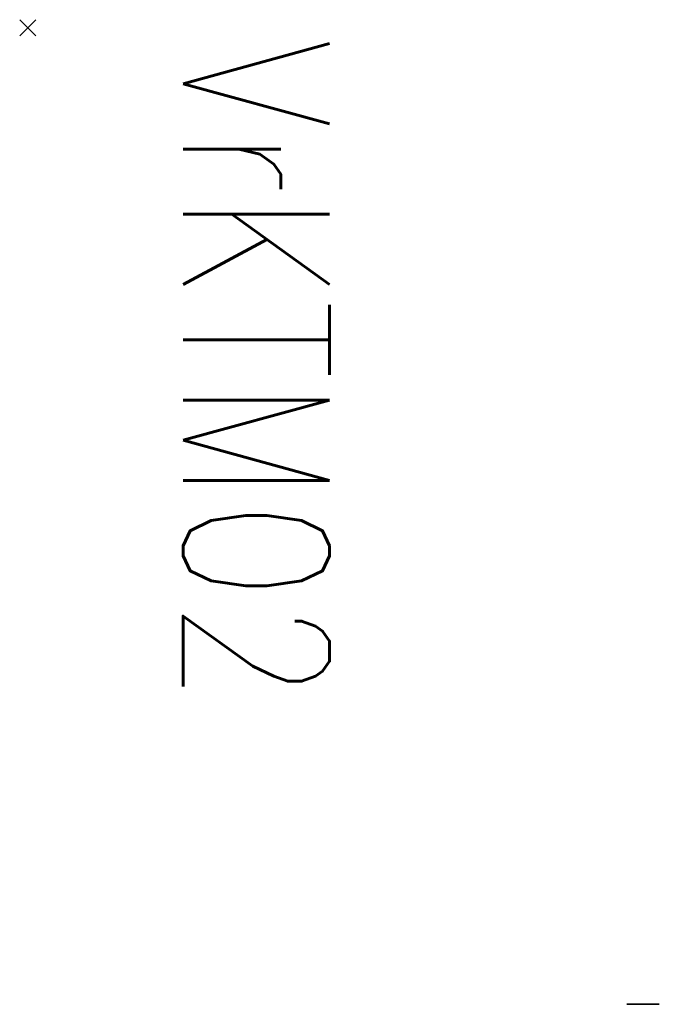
# Model space of a CAD drawing. Header units: millimetres. Extents: x -219 to 174, y -40 to 565.
import ezdxf

# ---------------------------------------------------------------- set-up
doc = ezdxf.new("R2010")
doc.units = ezdxf.units.MM
doc.header["$LTSCALE"] = 0.5
doc.header["$MEASUREMENT"] = 0
doc.header["$PDMODE"] = 3
doc.header["$PDSIZE"] = 5
doc.layers.add('1-PROFIL', color=1, linetype='Continuous')
doc.styles.add('ROMANS', font='romans.shx', dxfattribs={"width": 0.8, "height": 2.5})

# ---------------------------------------------------------------- blocks, each defined once
blk = doc.blocks.new('VrKTM02')
at = {"extrusion": (0, -1, 2.22045e-16)}
blk.add_circle((378.25, 532.2, 600), 10, dxfattribs=at)

msp = doc.modelspace()

# ---------------------------------------------------------------- linework, layer by layer
msp.add_point((-214, 560.26, -50))

# ---------------------------------------------------------------- block references
msp.add_blockref('VrKTM02', (-214, 560.26, -50))

# ---------------------------------------------------------------- texts
at = {"layer": '1-PROFIL', "style": 'ROMANS', "width": 0.8}
msp.add_text('VrKTM02', height=90, rotation=270, dxfattribs=at).set_placement((-118.5, 553.69, 523.7))

doc.saveas('drawing.dxf')
